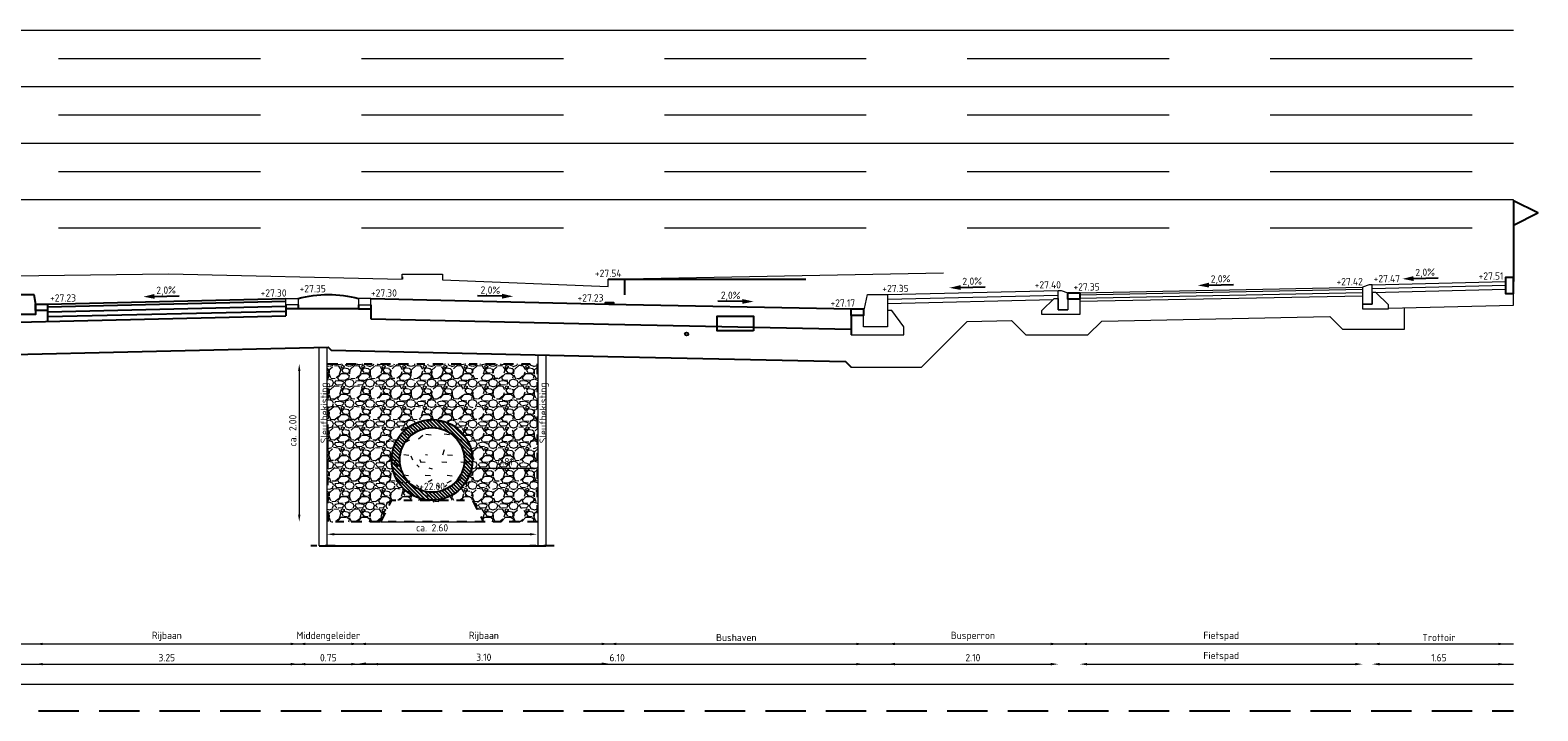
# Model space of a CAD drawing. Header units: metres. Extents: x 196651 to 397723, y 354703 to 710691.
# Tile 244 of 256: x 198856 to 198874, y 355352 to 355360. Entities that reach past the tile are written whole.
import ezdxf
from ezdxf.enums import TextEntityAlignment as Align

# ---------------------------------------------------------------- set-up
doc = ezdxf.new("R2010")
doc.units = ezdxf.units.M
doc.header["$MEASUREMENT"] = 0
for name, pattern in [('BORDER4', [0.4375, 0.125, -0.0625, 0.125, -0.0625, 0, -0.0625]), ('DASHDOT2', [0.5, 0.25, -0.125, 0, -0.125]), ('DASHED', [0.75, 0.5, -0.25]), ('DASHED2', [0.375, 0.25, -0.125])]:
    doc.linetypes.add(name, pattern=pattern)
for name, color, linetype in [('DET___HATCH_RIOOLBUIS', 7, 'Continuous'), ('X-XX-NIEUW-DETAIL-G', 1, 'Continuous'), ('X-XX-NIEUW-DETAIL-M', 7, 'Continuous'), ('X-XX-NIEUW-DETAIL-S', 1, 'Continuous'), ('X-XX-NIEUW-DETAIL-T', 3, 'Continuous')]:
    doc.layers.add(name, color=color, linetype=linetype)
for name, color, linetype, lineweight in [('X-XX-AL-AANPIJLING-M', 7, 'Continuous', 18), ('X-XX-BESTAAND-DETAIL-G', 252, 'Continuous', 5), ('X-XX-NIEUW-DETAIL-A', 251, 'Continuous', 0), ('X-XX-XX-DETAIL1-G', 1, 'Continuous', 18)]:
    doc.layers.add(name, color=color, linetype=linetype, lineweight=lineweight)
doc.layers.add('X-XX-AL-DETAIL-AFSTANDSLIJNEN-G', color=2, linetype='Continuous', lineweight=5, plot=False)
doc.layers.add('X-XX-AL-HULPLIJNEN', color=4, linetype='Continuous', lineweight=25, plot=False)
doc.styles.add('NLCS-ISO', font='NLCS-ISO.ttf')
doc.styles.add('NLCS-ISO-T18', font='NLCS-ISO.ttf')
doc.dimstyles.new('Jens 1_50 - standaard', dxfattribs={"dimscale": 0.05, "dimtxt": 1.8, "dimasz": 1.8, "dimexe": 2, "dimexo": 2, "dimgap": 0.7, "dimtad": 1, "dimzin": 0, "dimdsep": 46, "dimtxsty": 'NLCS-ISO', "dimcen": 2.5, "dimdle": 2, "dimse1": 1, "dimse2": 1, "dimclrd": 256, "dimclre": 256, "dimclrt": 256, "dimadec": 1, "dimazin": 0, "dimtfac": 1, "dimtdec": 3, "dimtofl": 0, "dimtmove": 1, "dimatfit": 0, "dimfxl": 2, "dimfxlon": 1, "dimtfillclr": 254, "dimtolj": 1, "dimtzin": 0, "dimlwd": 18, "dimlwe": 18, "dimarcsym": 0})

# ---------------------------------------------------------------- blocks, each defined once
blk = doc.blocks.new('*U178')
at = {"color": 6, "flags": 128}
blk.add_lwpolyline([(0, 0.7000000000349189), (0.2999999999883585, 0.850000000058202), (0, 1.000000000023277), (0, 2.327738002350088e-11)], dxfattribs=at)
blk = doc.blocks.new('*U176')
at = {"layer": 'DET___HATCH_RIOOLBUIS'}
h = blk.add_hatch(dxfattribs=at)
h.set_pattern_fill('ANSI31', color=256, scale=0.01, angle=90, style=0)
h.set_pattern_definition([(135, (-0.5, -0.09999999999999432), (-0.02245064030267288, -0.02245064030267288), [])])
edge = h.paths.add_edge_path()
edge.add_arc((0, 0.4000000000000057), 0.5, 0, 360)
edge = h.paths.add_edge_path(flags=16)
edge.add_arc((0, 0.4000000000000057), 0.4, 0, 360)
for radius in [0.5, 0.4]:
    blk.add_circle((0, 0.4000000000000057), radius)
blk = doc.blocks.new('*U180')
blk.add_hatch(color=5).paths.add_polyline_path([(0.1512017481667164, 0.03224956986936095), (0.1524015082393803, 0.09223757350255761), (0.2894138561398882, 0.05949132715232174)])
at = {"color": 5, "flags": 128}
blk.add_lwpolyline([(0.1518016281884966, 0.06224357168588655), (-0.1534215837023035, 0.06834803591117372)], dxfattribs=at)
at = {"insert": (0.008332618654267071, 0.1843906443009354), "char_height": 0.09, "width": 1.310814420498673, "attachment_point": 2, "rotation": 358.85423716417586, "style": 'NLCS-ISO-T18'}
blk.add_mtext('2,0%', dxfattribs=at)
blk = doc.blocks.new('*U182')
blk.add_hatch(color=5).paths.add_polyline_path([(-0.1512017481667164, 0.03224956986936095), (-0.1524015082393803, 0.09223757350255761), (-0.2894138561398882, 0.05949132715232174)])
at = {"color": 5, "flags": 128}
blk.add_lwpolyline([(-0.1518016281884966, 0.06224357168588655), (0.1534215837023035, 0.06834803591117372)], dxfattribs=at)
at = {"insert": (-0.008332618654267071, 0.1843906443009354), "char_height": 0.09, "width": 1.310814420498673, "attachment_point": 2, "rotation": 1.1457628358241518, "style": 'NLCS-ISO-T18'}
blk.add_mtext('2,0%', dxfattribs=at)
blk = doc.blocks.new('*D203')
at = {"layer": 'Defpoints', "color": 0, "transparency": 16777216}
for p in [(198855.7278197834, 355357.0091881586), (198858.9778197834, 355357.0791881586), (198858.9778197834, 355352.5483562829)]:
    blk.add_point(p, dxfattribs=at)
at = {"layer": 'X-XX-AL-AANPIJLING-M', "linetype": 'Continuous', "lineweight": 18, "transparency": 16777216}
blk.add_line((198855.8178197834, 355352.5483562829), (198858.8878197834, 355352.5483562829), dxfattribs=at)
at = {"layer": 'X-XX-AL-AANPIJLING-M', "transparency": 16777216}
for points in [[(198855.8178197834, 355352.5633562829), (198855.8178197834, 355352.5333562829), (198855.7278197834, 355352.5483562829)], [(198858.8878197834, 355352.5633562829), (198858.8878197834, 355352.5333562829), (198858.9778197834, 355352.5483562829)]]:
    blk.add_solid(points, dxfattribs=at)
at = {"layer": 'X-XX-AL-AANPIJLING-M', "transparency": 16777216, "insert": (198857.3528197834, 355352.6283562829), "char_height": 0.09000000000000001, "attachment_point": 5, "style": 'NLCS-ISO'}
blk.add_mtext('\\A1;3.25', dxfattribs=at)
blk = doc.blocks.new('*D204')
at = {"layer": 'Defpoints', "color": 0, "transparency": 16777216}
for p in [(198858.9778197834, 355357.0791881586), (198859.7278197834, 355357.0791881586), (198859.7278197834, 355352.5483562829)]:
    blk.add_point(p, dxfattribs=at)
at = {"layer": 'X-XX-AL-AANPIJLING-M', "linetype": 'Continuous', "lineweight": 18, "transparency": 16777216}
blk.add_line((198859.0678197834, 355352.5483562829), (198859.6378197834, 355352.5483562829), dxfattribs=at)
at = {"layer": 'X-XX-AL-AANPIJLING-M', "transparency": 16777216}
for points in [[(198859.0678197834, 355352.5633562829), (198859.0678197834, 355352.5333562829), (198858.9778197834, 355352.5483562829)], [(198859.6378197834, 355352.5633562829), (198859.6378197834, 355352.5333562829), (198859.7278197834, 355352.5483562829)]]:
    blk.add_solid(points, dxfattribs=at)
at = {"layer": 'X-XX-AL-AANPIJLING-M', "transparency": 16777216, "insert": (198859.3528197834, 355352.6283562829), "char_height": 0.09000000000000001, "attachment_point": 5, "style": 'NLCS-ISO'}
blk.add_mtext('\\A1;0.75', dxfattribs=at)
blk = doc.blocks.new('*D1823')
at = {"layer": 'Defpoints', "color": 0, "transparency": 16777216}
for p in [(198859.7278197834, 355357.0791881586), (198862.8278197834, 355352.7983562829), (198862.8278197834, 355352.5537824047)]:
    blk.add_point(p, dxfattribs=at)
at = {"layer": 'X-XX-AL-AANPIJLING-M', "linetype": 'Continuous', "lineweight": 18, "transparency": 16777216}
blk.add_line((198859.8178197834, 355352.5537824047), (198862.7378197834, 355352.5537824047), dxfattribs=at)
at = {"layer": 'X-XX-AL-AANPIJLING-M', "transparency": 16777216}
for points in [[(198859.8178197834, 355352.5687824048), (198859.8178197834, 355352.5387824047), (198859.7278197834, 355352.5537824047)], [(198862.7378197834, 355352.5687824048), (198862.7378197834, 355352.5387824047), (198862.8278197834, 355352.5537824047)]]:
    blk.add_solid(points, dxfattribs=at)
at = {"layer": 'X-XX-AL-AANPIJLING-M', "transparency": 16777216, "insert": (198861.2778197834, 355352.6337824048), "char_height": 0.09000000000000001, "attachment_point": 5, "style": 'NLCS-ISO'}
blk.add_mtext('\\A1;3.10', dxfattribs=at)
blk = doc.blocks.new('*D1826')
at = {"layer": 'Defpoints', "color": 0, "transparency": 16777216}
for p in [(198859.8778197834, 355357.0791881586), (198865.9798433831, 355356.9591881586), (198865.9798433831, 355352.5483562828)]:
    blk.add_point(p, dxfattribs=at)
at = {"layer": 'X-XX-AL-AANPIJLING-M', "linetype": 'Continuous', "lineweight": 18, "transparency": 16777216}
blk.add_line((198859.9678197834, 355352.5483562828), (198865.8898433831, 355352.5483562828), dxfattribs=at)
at = {"layer": 'X-XX-AL-AANPIJLING-M', "transparency": 16777216}
for points in [[(198859.9678197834, 355352.5633562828), (198859.9678197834, 355352.5333562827), (198859.8778197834, 355352.5483562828)], [(198865.8898433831, 355352.5633562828), (198865.8898433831, 355352.5333562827), (198865.9798433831, 355352.5483562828)]]:
    blk.add_solid(points, dxfattribs=at)
at = {"layer": 'X-XX-AL-AANPIJLING-M', "transparency": 16777216, "insert": (198862.9288315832, 355352.6283562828), "char_height": 0.09000000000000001, "attachment_point": 5, "style": 'NLCS-ISO'}
blk.add_mtext('\\A1;6.10', dxfattribs=at)
blk = doc.blocks.new('*D215')
at = {"layer": 'Defpoints', "color": 0, "transparency": 16777216}
for p in [(198866.2778650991, 355357.1291881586), (198868.3878197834, 355357.1791881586), (198868.3878197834, 355352.5483562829)]:
    blk.add_point(p, dxfattribs=at)
at = {"layer": 'X-XX-AL-AANPIJLING-M', "linetype": 'Continuous', "lineweight": 18, "transparency": 16777216}
blk.add_line((198866.3678650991, 355352.5483562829), (198868.2978197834, 355352.5483562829), dxfattribs=at)
at = {"layer": 'X-XX-AL-AANPIJLING-M', "transparency": 16777216}
for points in [[(198866.3678650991, 355352.5633562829), (198866.3678650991, 355352.5333562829), (198866.2778650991, 355352.5483562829)], [(198868.2978197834, 355352.5633562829), (198868.2978197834, 355352.5333562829), (198868.3878197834, 355352.5483562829)]]:
    blk.add_solid(points, dxfattribs=at)
at = {"layer": 'X-XX-AL-AANPIJLING-M', "transparency": 16777216, "insert": (198867.3328424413, 355352.6283562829), "char_height": 0.09000000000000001, "attachment_point": 5, "style": 'NLCS-ISO'}
blk.add_mtext('\\A1;2.10', dxfattribs=at)
blk = doc.blocks.new('*D216')
at = {"layer": 'Defpoints', "color": 0, "transparency": 16777216}
for p in [(198872.1578197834, 355357.2191881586), (198868.6578197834, 355357.1491881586), (198872.1578197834, 355352.5483562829)]:
    blk.add_point(p, dxfattribs=at)
at = {"layer": 'X-XX-AL-AANPIJLING-M', "linetype": 'Continuous', "lineweight": 18, "transparency": 16777216}
blk.add_line((198868.7478197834, 355352.5483562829), (198872.0678197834, 355352.5483562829), dxfattribs=at)
at = {"layer": 'X-XX-AL-AANPIJLING-M', "transparency": 16777216}
for points in [[(198868.7478197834, 355352.5633562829), (198868.7478197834, 355352.5333562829), (198868.6578197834, 355352.5483562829)], [(198872.0678197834, 355352.5633562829), (198872.0678197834, 355352.5333562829), (198872.1578197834, 355352.5483562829)]]:
    blk.add_solid(points, dxfattribs=at)
at = {"layer": 'X-XX-AL-AANPIJLING-M', "transparency": 16777216, "insert": (198870.4078197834, 355352.6418562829), "char_height": 0.09000000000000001, "attachment_point": 5, "style": 'NLCS-ISO'}
blk.add_mtext('\\A1;Fietspad', dxfattribs=at)
blk = doc.blocks.new('*D217')
at = {"layer": 'Defpoints', "color": 0, "transparency": 16777216}
for p in [(198872.2778197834, 355357.2491881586), (198873.9278197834, 355357.2891881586), (198873.9278197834, 355352.5483562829)]:
    blk.add_point(p, dxfattribs=at)
at = {"layer": 'X-XX-AL-AANPIJLING-M', "linetype": 'Continuous', "lineweight": 18, "transparency": 16777216}
blk.add_line((198872.3678197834, 355352.5483562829), (198873.8378197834, 355352.5483562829), dxfattribs=at)
at = {"layer": 'X-XX-AL-AANPIJLING-M', "transparency": 16777216}
for points in [[(198872.3678197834, 355352.5633562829), (198872.3678197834, 355352.5333562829), (198872.2778197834, 355352.5483562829)], [(198873.8378197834, 355352.5633562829), (198873.8378197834, 355352.5333562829), (198873.9278197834, 355352.5483562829)]]:
    blk.add_solid(points, dxfattribs=at)
at = {"layer": 'X-XX-AL-AANPIJLING-M', "transparency": 16777216, "insert": (198873.1028197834, 355352.6283562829), "char_height": 0.09000000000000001, "attachment_point": 5, "style": 'NLCS-ISO'}
blk.add_mtext('\\A1;1.65', dxfattribs=at)
blk = doc.blocks.new('*D221')
at = {"layer": 'Defpoints', "color": 0, "transparency": 16777216}
for p in [(198855.7278197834, 355357.2591881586), (198858.9778197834, 355357.3291881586), (198858.9778197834, 355352.7983562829)]:
    blk.add_point(p, dxfattribs=at)
at = {"layer": 'X-XX-AL-AANPIJLING-M', "linetype": 'Continuous', "lineweight": 18, "transparency": 16777216}
blk.add_line((198855.8178197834, 355352.7983562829), (198858.8878197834, 355352.7983562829), dxfattribs=at)
at = {"layer": 'X-XX-AL-AANPIJLING-M', "transparency": 16777216}
for points in [[(198855.8178197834, 355352.8133562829), (198855.8178197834, 355352.7833562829), (198855.7278197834, 355352.7983562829)], [(198858.8878197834, 355352.8133562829), (198858.8878197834, 355352.7833562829), (198858.9778197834, 355352.7983562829)]]:
    blk.add_solid(points, dxfattribs=at)
at = {"layer": 'X-XX-AL-AANPIJLING-M', "transparency": 16777216, "insert": (198857.3528197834, 355352.9668562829), "char_height": 0.09000000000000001, "attachment_point": 5, "style": 'NLCS-ISO'}
blk.add_mtext('\\A1;\\PRijbaan', dxfattribs=at)
blk = doc.blocks.new('*D222')
at = {"layer": 'Defpoints', "color": 0, "transparency": 16777216}
for p in [(198858.9778197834, 355357.3291881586), (198859.7278197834, 355357.3291881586), (198859.7278197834, 355352.7983562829)]:
    blk.add_point(p, dxfattribs=at)
at = {"layer": 'X-XX-AL-AANPIJLING-M', "linetype": 'Continuous', "lineweight": 18, "transparency": 16777216}
blk.add_line((198859.0678197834, 355352.7983562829), (198859.6378197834, 355352.7983562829), dxfattribs=at)
at = {"layer": 'X-XX-AL-AANPIJLING-M', "transparency": 16777216}
for points in [[(198859.0678197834, 355352.8133562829), (198859.0678197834, 355352.7833562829), (198858.9778197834, 355352.7983562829)], [(198859.6378197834, 355352.8133562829), (198859.6378197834, 355352.7833562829), (198859.7278197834, 355352.7983562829)]]:
    blk.add_solid(points, dxfattribs=at)
at = {"layer": 'X-XX-AL-AANPIJLING-M', "transparency": 16777216, "insert": (198859.3528197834, 355352.8918562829), "char_height": 0.09000000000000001, "attachment_point": 5, "style": 'NLCS-ISO'}
blk.add_mtext('\\A1;Middengeleider', dxfattribs=at)
blk = doc.blocks.new('*D205')
at = {"layer": 'Defpoints', "color": 0, "transparency": 16777216}
for p in [(198859.7278197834, 355357.3291881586), (198862.8279662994, 355357.2591852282), (198862.8279662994, 355352.7983562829)]:
    blk.add_point(p, dxfattribs=at)
at = {"layer": 'X-XX-AL-AANPIJLING-M', "linetype": 'Continuous', "lineweight": 18, "transparency": 16777216}
blk.add_line((198859.8178197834, 355352.7983562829), (198862.7379662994, 355352.7983562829), dxfattribs=at)
at = {"layer": 'X-XX-AL-AANPIJLING-M', "transparency": 16777216}
for points in [[(198859.8178197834, 355352.8133562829), (198859.8178197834, 355352.7833562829), (198859.7278197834, 355352.7983562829)], [(198862.7379662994, 355352.8133562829), (198862.7379662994, 355352.7833562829), (198862.8279662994, 355352.7983562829)]]:
    blk.add_solid(points, dxfattribs=at)
at = {"layer": 'X-XX-AL-AANPIJLING-M', "transparency": 16777216, "insert": (198861.2778930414, 355352.8918562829), "char_height": 0.09000000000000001, "attachment_point": 5, "style": 'NLCS-ISO'}
blk.add_mtext('\\A1;Rijbaan', dxfattribs=at)
blk = doc.blocks.new('*D206')
at = {"layer": 'Defpoints', "color": 0, "transparency": 16777216}
for p in [(198862.8278197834, 355357.2591881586), (198865.9798433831, 355357.2091881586), (198865.9798433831, 355352.7983562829)]:
    blk.add_point(p, dxfattribs=at)
at = {"layer": 'X-XX-AL-AANPIJLING-M', "linetype": 'Continuous', "lineweight": 18, "transparency": 16777216}
blk.add_line((198862.9178197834, 355352.7983562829), (198865.8898433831, 355352.7983562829), dxfattribs=at)
at = {"layer": 'X-XX-AL-AANPIJLING-M', "transparency": 16777216}
for points in [[(198862.9178197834, 355352.8133562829), (198862.9178197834, 355352.7833562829), (198862.8278197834, 355352.7983562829)], [(198865.8898433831, 355352.8133562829), (198865.8898433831, 355352.7833562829), (198865.9798433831, 355352.7983562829)]]:
    blk.add_solid(points, dxfattribs=at)
at = {"layer": 'X-XX-AL-AANPIJLING-M', "transparency": 16777216, "insert": (198864.4038315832, 355352.8783562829), "char_height": 0.09000000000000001, "attachment_point": 5, "style": 'NLCS-ISO'}
blk.add_mtext('\\A1;Bushaven', dxfattribs=at)
blk = doc.blocks.new('*D207')
at = {"layer": 'Defpoints', "color": 0, "transparency": 16777216}
for p in [(198866.2778650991, 355357.3791881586), (198868.3878197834, 355357.4291881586), (198868.3878197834, 355352.7983562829)]:
    blk.add_point(p, dxfattribs=at)
at = {"layer": 'X-XX-AL-AANPIJLING-M', "linetype": 'Continuous', "lineweight": 18, "transparency": 16777216}
blk.add_line((198866.3678650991, 355352.7983562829), (198868.2978197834, 355352.7983562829), dxfattribs=at)
at = {"layer": 'X-XX-AL-AANPIJLING-M', "transparency": 16777216}
for points in [[(198866.3678650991, 355352.8133562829), (198866.3678650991, 355352.7833562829), (198866.2778650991, 355352.7983562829)], [(198868.2978197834, 355352.8133562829), (198868.2978197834, 355352.7833562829), (198868.3878197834, 355352.7983562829)]]:
    blk.add_solid(points, dxfattribs=at)
at = {"layer": 'X-XX-AL-AANPIJLING-M', "transparency": 16777216, "insert": (198867.3328424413, 355352.8918562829), "char_height": 0.09000000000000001, "attachment_point": 5, "style": 'NLCS-ISO'}
blk.add_mtext('\\A1;Busperron', dxfattribs=at)
blk = doc.blocks.new('*D208')
at = {"layer": 'Defpoints', "color": 0, "transparency": 16777216}
for p in [(198872.1578197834, 355357.4691881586), (198868.6578197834, 355357.1491881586), (198872.1578197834, 355352.7983562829)]:
    blk.add_point(p, dxfattribs=at)
at = {"layer": 'X-XX-AL-AANPIJLING-M', "linetype": 'Continuous', "lineweight": 18, "transparency": 16777216}
blk.add_line((198868.7478197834, 355352.7983562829), (198872.0678197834, 355352.7983562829), dxfattribs=at)
at = {"layer": 'X-XX-AL-AANPIJLING-M', "transparency": 16777216}
for points in [[(198868.7478197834, 355352.8133562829), (198868.7478197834, 355352.7833562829), (198868.6578197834, 355352.7983562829)], [(198872.0678197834, 355352.8133562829), (198872.0678197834, 355352.7833562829), (198872.1578197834, 355352.7983562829)]]:
    blk.add_solid(points, dxfattribs=at)
at = {"layer": 'X-XX-AL-AANPIJLING-M', "transparency": 16777216, "insert": (198870.4078197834, 355352.8918562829), "char_height": 0.09000000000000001, "attachment_point": 5, "style": 'NLCS-ISO'}
blk.add_mtext('\\A1;Fietspad', dxfattribs=at)
blk = doc.blocks.new('*D209')
at = {"layer": 'Defpoints', "color": 0, "transparency": 16777216}
for p in [(198872.2778197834, 355357.4991881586), (198873.9278197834, 355357.5391881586), (198873.9278197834, 355352.7983562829)]:
    blk.add_point(p, dxfattribs=at)
at = {"layer": 'X-XX-AL-AANPIJLING-M', "linetype": 'Continuous', "lineweight": 18, "transparency": 16777216}
blk.add_line((198872.3678197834, 355352.7983562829), (198873.8378197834, 355352.7983562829), dxfattribs=at)
at = {"layer": 'X-XX-AL-AANPIJLING-M', "transparency": 16777216}
for points in [[(198872.3678197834, 355352.8133562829), (198872.3678197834, 355352.7833562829), (198872.2778197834, 355352.7983562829)], [(198873.8378197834, 355352.8133562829), (198873.8378197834, 355352.7833562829), (198873.9278197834, 355352.7983562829)]]:
    blk.add_solid(points, dxfattribs=at)
at = {"layer": 'X-XX-AL-AANPIJLING-M', "transparency": 16777216, "insert": (198873.1028197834, 355352.8783562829), "char_height": 0.09000000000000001, "attachment_point": 5, "style": 'NLCS-ISO'}
blk.add_mtext('\\A1;Trottoir', dxfattribs=at)
blk = doc.blocks.new('*D1691')
at = {"layer": 'Defpoints', "color": 0, "transparency": 16777216}
for p in [(198859.3378197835, 355356.2689858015), (198858.9928175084, 355354.312521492), (198859.3478197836, 355354.312521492)]:
    blk.add_point(p, dxfattribs=at)
at = {"layer": 'X-XX-AL-AANPIJLING-M', "linetype": 'Continuous', "lineweight": 18, "transparency": 16777216}
blk.add_line((198858.9928175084, 355356.1789858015), (198858.9928175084, 355354.402521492), dxfattribs=at)
at = {"layer": 'X-XX-AL-AANPIJLING-M', "transparency": 16777216}
for points in [[(198858.9778175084, 355356.1789858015), (198859.0078175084, 355356.1789858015), (198858.9928175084, 355356.2689858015)], [(198858.9778175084, 355354.402521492), (198859.0078175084, 355354.402521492), (198858.9928175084, 355354.312521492)]]:
    blk.add_solid(points, dxfattribs=at)
at = {"layer": 'X-XX-AL-AANPIJLING-M', "transparency": 16777216, "insert": (198858.9127834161, 355355.442216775), "char_height": 0.09000000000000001, "attachment_point": 5, "rotation": 90, "style": 'NLCS-ISO'}
blk.add_mtext('\\A1;ca. 2.00', dxfattribs=at)
blk = doc.blocks.new('*D1692')
at = {"layer": 'Defpoints', "color": 0, "transparency": 16777216}
for p in [(198859.3378197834, 355354.3125214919), (198861.9378197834, 355354.3125214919), (198861.9378197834, 355354.1574273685)]:
    blk.add_point(p, dxfattribs=at)
at = {"layer": 'X-XX-AL-AANPIJLING-M', "linetype": 'Continuous', "lineweight": 18, "transparency": 16777216}
blk.add_line((198859.4278197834, 355354.1574273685), (198861.8478197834, 355354.1574273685), dxfattribs=at)
at = {"layer": 'X-XX-AL-AANPIJLING-M', "transparency": 16777216}
for points in [[(198859.4278197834, 355354.1724273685), (198859.4278197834, 355354.1424273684), (198859.3378197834, 355354.1574273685)], [(198861.8478197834, 355354.1724273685), (198861.8478197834, 355354.1424273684), (198861.9378197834, 355354.1574273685)]]:
    blk.add_solid(points, dxfattribs=at)
at = {"layer": 'X-XX-AL-AANPIJLING-M', "transparency": 16777216, "insert": (198860.6378197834, 355354.2374614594), "char_height": 0.09000000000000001, "attachment_point": 5, "style": 'NLCS-ISO'}
blk.add_mtext('\\A1;ca. 2.60', dxfattribs=at)
blk = doc.blocks.new('*D1690')
at = {"layer": 'Defpoints', "color": 0, "transparency": 16777216}
for p in [(198861.1378197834, 355355.0791881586), (198861.9478197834, 355355.0791881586), (198861.9478197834, 355354.9757428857)]:
    blk.add_point(p, dxfattribs=at)
at = {"layer": 'X-XX-AL-AANPIJLING-M', "linetype": 'Continuous', "lineweight": 18, "transparency": 16777216}
blk.add_line((198861.2278197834, 355354.9757428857), (198861.8578197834, 355354.9757428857), dxfattribs=at)
at = {"layer": 'X-XX-AL-AANPIJLING-M', "transparency": 16777216}
for points in [[(198861.2278197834, 355354.9907428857), (198861.2278197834, 355354.9607428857), (198861.1378197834, 355354.9757428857)], [(198861.8578197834, 355354.9907428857), (198861.8578197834, 355354.9607428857), (198861.9478197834, 355354.9757428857)]]:
    blk.add_solid(points, dxfattribs=at)
at = {"layer": 'X-XX-AL-AANPIJLING-M', "transparency": 16777216, "insert": (198861.5428197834, 355355.0557428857), "char_height": 0.09000000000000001, "attachment_point": 5, "style": 'NLCS-ISO'}
blk.add_mtext('\\A1;0.81', dxfattribs=at)
blk = doc.blocks.new('*U112')
blk.add_lwpolyline([(0.1000000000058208, 2.328304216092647e-11), (0, 2.328304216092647e-11), (0, -0.1999999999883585), (0.1000000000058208, -0.1999999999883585), (0.1000000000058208, 2.328304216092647e-11)], close=True)
blk = doc.blocks.new('*U1825')
at = {"flags": 128}
blk.add_lwpolyline([(0, 0), (0, 0.02000000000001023), (0.1000000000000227, 0.02000000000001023), (0.1000000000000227, 0)], dxfattribs=at)

msp = doc.modelspace()

# ---------------------------------------------------------------- hatches: boundary and pattern name
at = {"layer": 'X-XX-NIEUW-DETAIL-A'}
h = msp.add_hatch(dxfattribs=at)
h.set_pattern_fill('GRAVEL', color=256, scale=0.01)
h.set_pattern_definition([(228.0127875, (-553.8259099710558, -378.5880465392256), (-2.032000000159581, -2.285999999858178), [0.034172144, -3.3830483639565]), (184.969741, (-553.8487699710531, -378.6134465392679), (3.04799999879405, 0.2540000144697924), [0.05864047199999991, -5.805404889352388]), (132.5104471, (-553.9071899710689, -378.6185265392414), (2.540000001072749, -2.793999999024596), [0.04134815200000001, -4.093472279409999]), (267.273689, (-554.0062499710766, -378.6820265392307), (0.2540000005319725, 5.079999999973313), [0.05340045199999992, -5.286643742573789]), (292.83365418, (-554.0087899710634, -378.7353665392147), (-1.270000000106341, 3.047999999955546), [0.05236336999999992, -5.183980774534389]), (357.2736889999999, (-553.9884699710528, -378.7836265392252), (-5.079999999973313, 0.2540000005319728), [0.05340045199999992, -5.286643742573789]), (37.69424047, (-553.9351299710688, -378.7861665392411), (-3.30199999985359, -2.540000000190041), [0.07061936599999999, -6.991311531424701]), (72.25532837, (-553.8792499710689, -378.7429865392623), (1.778000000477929, 5.587999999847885), [0.066671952, -6.6005256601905]), (121.42956562, (-553.8589299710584, -378.6794865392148), (-2.032000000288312, 3.301999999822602), [0.0535813, -5.304554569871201]), (175.2363583, (-553.8868699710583, -378.6337665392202), (2.793999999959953, -0.2540000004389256), [0.06117132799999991, -2.997393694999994]), (222.3974378, (-553.9478299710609, -378.6286865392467), (-3.047999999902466, -2.794000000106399), [0.07910779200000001, -7.8316772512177]), (138.81407483, (-553.7547899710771, -378.6845665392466), (-1.777999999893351, 1.524000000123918), [0.027000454, -2.6730565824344]), (171.4692344, (-553.7751099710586, -378.6667865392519), (3.302000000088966, -0.5079999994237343), [0.051368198, -5.085463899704]), (225, (-553.8259099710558, -378.6591665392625), (-3.552713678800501e-17, -0.2540000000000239), [0.035920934, -0.3232893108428]), (203.19859051, (-553.8436899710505, -378.6286865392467), (1.270000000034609, 0.5079999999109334), [0.01934413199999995, -1.915062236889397]), (291.80140949, (-553.8614699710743, -378.6363065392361), (-0.2540000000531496, 0.7619999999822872), [0.027356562, -1.340475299]), (30.96375653, (-553.851309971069, -378.6617065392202), (0.7620000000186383, 0.5079999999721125), [0.04443196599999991, -1.436629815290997]), (161.56505118, (-553.8132099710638, -378.638846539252), (0.5080000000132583, -0.2539999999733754), [0.032128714, -0.7710898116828]), (16.389540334, (-554.0087899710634, -378.6363065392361), (2.540000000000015, 0.7620000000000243), [0.04500880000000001, -4.455882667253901]), (70.34617594, (-553.9656099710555, -378.623606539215), (-1.016000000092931, -2.793999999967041), [0.037759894, -3.73822156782]), (293.19859051, (-553.8132099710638, -378.5880465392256), (-0.5079999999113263, 1.270000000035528), [0.03868800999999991, -1.895718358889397]), (343.6104596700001, (-553.7979699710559, -378.623606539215), (-2.540000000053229, 0.761999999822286), [0.04500879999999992, -4.455882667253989]), (339.44395478, (-554.0087899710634, -378.7937865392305), (-1.269999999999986, 0.508000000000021), [0.0434035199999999, -2.126773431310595]), (294.7751406, (-553.9681499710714, -378.8090265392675), (-1.270000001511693, 2.793999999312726), [0.036367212, -3.600359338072]), (66.80140949, (-553.810669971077, -378.842046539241), (0.5079999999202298, 1.27000000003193), [0.03868801, -1.8957183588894]), (17.35402464, (-553.7954299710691, -378.8064865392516), (-3.301999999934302, -1.016000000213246), [0.04257827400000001, -4.21523759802]), (69.44395478, (-553.9351299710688, -378.842046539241), (-0.508000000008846, -1.269999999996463), [0.02170176, -2.148475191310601]), (101.309932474, (-553.8259099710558, -378.842046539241), (-0.25400000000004, 1.016000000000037), [0.01295146, -1.2821994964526]), (165.963756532, (-553.8284499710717, -378.8293465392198), (0.7619999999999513, -0.2539999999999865), [0.05236337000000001, -0.9949054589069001]), (186.00900596, (-553.8792499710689, -378.8166465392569), (2.539999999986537, 0.2540000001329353), [0.04852669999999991, -4.804136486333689]), (303.69006753, (-553.851309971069, -378.6845665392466), (-0.2540000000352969, 0.5079999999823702), [0.036632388, -0.879177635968]), (353.15722659, (-553.8309899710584, -378.7150465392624), (4.318000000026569, -0.5079999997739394), [0.063955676, -6.331600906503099]), (60.9453959, (-553.7674899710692, -378.7226665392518), (-1.016000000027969, -1.777999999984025), [0.026150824, -2.588939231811]), (90, (-553.7547899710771, -378.6998065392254), (-0.254, 0.254), [0.01524, -0.23876]), (120.25643716, (-553.8843299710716, -378.8090265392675), (1.015999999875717, -1.77800000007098), [0.035286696, -3.49339407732]), (48.01278749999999, (-553.9021099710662, -378.7785465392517), (2.032000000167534, 2.285999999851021), [0.068344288, -3.3488762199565]), (0, (-553.8563899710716, -378.7277465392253), (0.254, 0.254), [0.06604, -0.18796]), (325.3048465, (-553.7903499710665, -378.7277465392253), (2.540000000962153, -1.777999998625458), [0.040160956, -3.975931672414]), (254.0546040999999, (-553.7573299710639, -378.7506065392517), (-0.2539999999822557, -1.016000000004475), [0.03698290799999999, -1.8121650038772]), (207.64597536, (-553.7674899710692, -378.7861665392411), (-4.826000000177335, -2.539999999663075), [0.06021450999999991, -5.961246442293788]), (175.42607874, (-553.8208299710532, -378.814106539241), (-3.301999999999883, 0.2539999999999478), [0.063702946, -6.306584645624])])
edge = h.paths.add_edge_path(flags=16)
edge.add_arc((198860.6378197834, 355355.0791881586), 0.5, 0, 360)
h.paths.add_polyline_path([(198861.9478197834, 355356.2678600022), (198859.3378197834, 355356.2678600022), (198859.3378197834, 355354.3125214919), (198860.0044864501, 355354.3125214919), (198860.1378197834, 355354.5791881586), (198861.1378197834, 355354.5791881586), (198861.2711531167, 355354.312521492), (198861.9478197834, 355354.3125214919)])

# ---------------------------------------------------------------- linework, layer by layer
at = {"layer": 'X-XX-AL-DETAIL-AFSTANDSLIJNEN-G', "flags": 128}
for points in [[(198844.7637457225, 355360.4046605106), (198874.0278197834, 355360.4046605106)], [(198844.7637457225, 355359.7046605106), (198874.0278197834, 355359.7046605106)], [(198844.7637457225, 355359.0046605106), (198874.0278197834, 355359.0046605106)], [(198844.7637457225, 355358.3046605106), (198874.0278197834, 355358.3046605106)], [(198842.76119026, 355352.7983562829), (198874.0278197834, 355352.7983562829)], [(198842.76119026, 355352.2983562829), (198874.0278197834, 355352.2983562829)]]:
    msp.add_lwpolyline(points, dxfattribs=at)
at = {"layer": 'X-XX-AL-DETAIL-AFSTANDSLIJNEN-G', "linetype": 'DASHED', "ltscale": 5, "flags": 128}
for points in [[(198844.7637457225, 355360.0546605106), (198874.0278197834, 355360.0546605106)], [(198844.7637457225, 355359.3546605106), (198874.0278197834, 355359.3546605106)], [(198844.7637457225, 355358.6546605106), (198874.0278197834, 355358.6546605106)], [(198844.7637457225, 355357.9546605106), (198874.0278197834, 355357.9546605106)], [(198842.76119026, 355352.5483562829), (198874.0278197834, 355352.5483562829)]]:
    msp.add_lwpolyline(points, dxfattribs=at)
at = {"layer": 'X-XX-AL-HULPLIJNEN', "flags": 128}
for points in [[(198860.2678197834, 355357.3491881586), (198860.2678197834, 355357.3191881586)], [(198862.8178197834, 355357.3191881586), (198865.2635174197, 355357.3191881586)], [(198863.0178197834, 355357.3191881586), (198863.0178197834, 355357.1231717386)], [(198859.2378197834, 355354.0125214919), (198862.0478197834, 355354.0125214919)]]:
    msp.add_lwpolyline(points, dxfattribs=at)
at = {"layer": 'X-XX-BESTAAND-DETAIL-G', "flags": 128}
msp.add_lwpolyline([(198843.7878197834, 355357.3591881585), (198848.3078197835, 355357.2891881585), (198848.4578197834, 355357.2891881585), (198848.4578197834, 355357.1991881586), (198850.5478197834, 355357.2691881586), (198850.5478197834, 355357.3391881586), (198851.0478197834, 355357.3391881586), (198851.0478197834, 355357.2691881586), (198854.2578197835, 355357.3291881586), (198854.3378197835, 355357.4391881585), (198854.3678197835, 355357.4391881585), (198854.3978197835, 355357.4391881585), (198854.4778197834, 355357.3491881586), (198857.3728197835, 355357.3841881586), (198860.2678197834, 355357.3191881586), (198860.2678197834, 355357.3791881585), (198860.7678197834, 355357.3791881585), (198860.7678197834, 355357.3091881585), (198862.8178197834, 355357.2291881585), (198862.8178197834, 355357.3191881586), (198866.9678197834, 355357.3991881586)], dxfattribs=at)
at = {"layer": 'X-XX-NIEUW-DETAIL-G', "color": 6, "linetype": 'DASHDOT2', "ltscale": 0.5, "flags": 128}
for points in [[(198859.4373102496, 355354.0125214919), (198859.1373102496, 355354.0125214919)], [(198862.1473102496, 355354.0125214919), (198861.8473102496, 355354.0125214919)]]:
    msp.add_lwpolyline(points, dxfattribs=at)
at = {"layer": 'X-XX-NIEUW-DETAIL-M', "color": 1, "linetype": 'DASHED2', "ltscale": 2, "flags": 128}
msp.add_lwpolyline([(198843.7637457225, 355351.9692343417), (198874.0278197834, 355351.9692343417)], dxfattribs=at)
at = {"layer": 'X-XX-NIEUW-DETAIL-S'}
msp.add_line((198859.7278197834, 355356.9491881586), (198858.8278197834, 355356.9491881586), dxfattribs=at)
at = {"layer": 'X-XX-NIEUW-DETAIL-S', "flags": 128}
for points in [[(198855.5278197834, 355357.1291881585), (198855.7078197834, 355357.1291881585), (198855.7278197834, 355357.0091881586), (198855.7278197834, 355356.8791881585), (198855.5278197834, 355356.8791881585), (198855.5278197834, 355357.1291881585)], [(198855.7278197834, 355357.0091881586), (198855.8778197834, 355357.0091881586), (198855.8778197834, 355356.9291881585), (198855.7278197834, 355356.9291881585)], [(198868.5078197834, 355357.1491881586), (198868.6578197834, 355357.1491881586), (198868.6578197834, 355357.0691881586), (198868.5078197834, 355357.0691881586)], [(198865.8278197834, 355356.9491881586), (198865.9778197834, 355356.9491881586), (198865.9778197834, 355356.8691881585), (198865.8278197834, 355356.8691881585)]]:
    msp.add_lwpolyline(points, close=True, dxfattribs=at)
for points in [[(198855.8778197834, 355357.0091881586), (198858.8278197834, 355357.0791881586)], [(198855.8778197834, 355356.9741783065), (198858.8278197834, 355357.0441783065)], [(198859.8778197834, 355357.0791881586), (198862.8278197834, 355357.0091881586), (198865.8278197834, 355356.9491881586)], [(198855.3278197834, 355356.7810767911), (198858.8278197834, 355356.8641276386)], [(198855.8778197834, 355356.9291881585), (198855.8778197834, 355356.7941405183)], [(198855.8778197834, 355356.8541445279), (198858.8278197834, 355356.9241445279)], [(198855.8800733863, 355356.9142148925), (198858.8278197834, 355356.9841614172)], [(198858.8278197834, 355356.9991881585), (198858.8278197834, 355356.8641405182)], [(198858.9778197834, 355356.9991881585), (198858.9778197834, 355356.9491881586)], [(198859.7278197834, 355356.9991881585), (198859.7278197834, 355356.9491881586), (198859.8778197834, 355356.9491881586)], [(198859.8778197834, 355356.9991881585), (198859.8778197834, 355356.8291177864)], [(198859.8778197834, 355356.8291177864), (198862.8223549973, 355356.7592474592), (198865.8278197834, 355356.6991381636)], [(198865.8278197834, 355356.8691881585), (198865.8278197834, 355356.6291881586)], [(198855.3278197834, 355356.7810767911), (198855.0940487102, 355356.7755296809), (198855.0940487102, 355356.3754170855), (198859.3528197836, 355356.4764726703), (198859.3886805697, 355356.4406118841), (198862.8136113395, 355356.3593423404), (198865.7565238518, 355356.3004840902), (198865.8278197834, 355356.2291881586)]]:
    msp.add_lwpolyline(points, dxfattribs=at)
msp.add_lwpolyline([(198858.9778197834, 355357.0791881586, -0.1333333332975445), (198859.7278197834, 355357.0791881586)], format="xyb", dxfattribs=at)
at = {"layer": 'X-XX-NIEUW-DETAIL-S', "color": 90, "flags": 128}
msp.add_lwpolyline([(198864.6178197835, 355356.6791881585), (198864.1678197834, 355356.6791881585), (198864.1678197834, 355356.8591881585), (198864.6178197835, 355356.8591881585)], close=True, dxfattribs=at)
at = {"layer": 'X-XX-NIEUW-DETAIL-S', "linetype": 'BORDER4', "flags": 128}
for points in [[(198861.9378197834, 355356.2678600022), (198861.9378197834, 355354.3125214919), (198859.3478197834, 355354.3125214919), (198859.3478197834, 355356.2678600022), (198861.9478197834, 355356.2678600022)], [(198860.0044864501, 355354.3125214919), (198860.1378197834, 355354.5791881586), (198861.1378197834, 355354.5791881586), (198861.2711531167, 355354.3125214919)]]:
    msp.add_lwpolyline(points, dxfattribs=at)
at = {"layer": 'X-XX-NIEUW-DETAIL-S', "color": 10}
msp.add_circle((198863.7878197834, 355356.6391881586), 0.02, dxfattribs=at)
at = {"layer": 'X-XX-XX-DETAIL1-G', "flags": 128}
for points in [[(198868.6578197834, 355357.1491881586), (198872.1578197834, 355357.2191881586)], [(198868.6583196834, 355357.1241931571), (198872.1583196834, 355357.1941931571)], [(198872.2778197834, 355357.2491881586), (198873.9278197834, 355357.2891881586)], [(198872.2778197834, 355357.2041749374), (198873.9278197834, 355357.2441749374)], [(198872.2778197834, 355357.1541602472), (198873.9278197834, 355357.1941602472)], [(198866.2778650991, 355357.1291881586), (198868.3878197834, 355357.1791881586)], [(198866.2778650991, 355357.0691713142), (198868.3878197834, 355357.1191713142)], [(198866.2778650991, 355357.0191572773), (198868.3263318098, 355357.067700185)], [(198868.5078197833, 355356.8791881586), (198868.3878197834, 355356.8791881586), (198868.1878197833, 355356.8791881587), (198868.1878197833, 355356.9291881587), (198868.3378197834, 355357.0791881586), (198868.3878197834, 355357.0791881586), (198868.3878197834, 355356.9391881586), (198868.5078197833, 355356.9391881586)], [(198868.6578197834, 355357.0441671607), (198868.6578197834, 355356.8791881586), (198868.5078197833, 355356.8791881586)], [(198868.6578197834, 355357.0841751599), (198872.1578197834, 355357.1541751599)], [(198868.6578197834, 355357.0441671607), (198872.1578197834, 355357.1141671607)], [(198868.6578197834, 355357.0691881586), (198868.6578197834, 355357.0441671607)], [(198872.4778197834, 355356.9589499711), (198874.0278197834, 355356.9965257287), (198874.0278197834, 355357.1391881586)], [(198865.8278197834, 355356.6291881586), (198866.4778650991, 355356.6291881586), (198866.4778650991, 355356.7291881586), (198866.3278650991, 355356.9291881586), (198866.2778650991, 355356.9291881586)], [(198867.9878197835, 355356.6291881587), (198868.3878197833, 355356.6291881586), (198868.7578197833, 355356.6291881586), (198868.9281555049, 355356.7995238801), (198871.7510266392, 355356.8559813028), (198871.9078197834, 355356.6991881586), (198872.6778197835, 355356.6991881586), (198872.6778197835, 355356.963798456)], [(198865.8278197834, 355356.2291881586), (198866.6978197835, 355356.2291881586), (198867.2610166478, 355356.7923850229), (198867.8115762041, 355356.8054317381), (198867.9878197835, 355356.6291881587)], [(198859.2378197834, 355354.0125214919), (198859.2378197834, 355356.4737438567)], [(198859.3378197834, 355354.0125214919), (198859.3378197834, 355356.476116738)], [(198861.9478197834, 355356.3666561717), (198861.9478197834, 355354.0125214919)], [(198862.0478197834, 355356.3646561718), (198862.0478197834, 355354.0125214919)], [(198860.0044864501, 355354.3125214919), (198861.2711531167, 355354.3125214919)]]:
    msp.add_lwpolyline(points, dxfattribs=at)
for points in [[(198872.1578197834, 355357.2191881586), (198872.1578197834, 355357.0091881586), (198872.2778197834, 355357.0091881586), (198872.2778197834, 355357.2491881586), (198872.2378197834, 355357.2491881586)], [(198858.8278197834, 355357.0791881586), (198858.9778197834, 355357.0791881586), (198858.9778197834, 355356.9991881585), (198858.8278197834, 355356.9991881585)], [(198859.8778197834, 355357.0791881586), (198859.7278197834, 355357.0791881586), (198859.7278197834, 355356.9991881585), (198859.8778197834, 355356.9991881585)], [(198868.5078197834, 355357.1491881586), (198868.5078197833, 355356.9391881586), (198868.3878197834, 355356.9391881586), (198868.3878197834, 355357.1791881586), (198868.4278197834, 355357.1791881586)], [(198872.2778197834, 355356.9491881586), (198872.4778197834, 355356.9491881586), (198872.4778197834, 355356.9991881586), (198872.3217819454, 355357.1552259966), (198872.2778197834, 355357.1541602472), (198872.2778197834, 355357.0091881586), (198872.1578197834, 355357.0091881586), (198872.1578197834, 355356.9491881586)]]:
    msp.add_lwpolyline(points, close=True, dxfattribs=at)
msp.add_lwpolyline([(198866.0278650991, 355357.1291881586), (198866.2778650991, 355357.1291881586), (198866.2778650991, 355356.7291881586), (198865.9778650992, 355356.7291881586), (198865.9778650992, 355356.9491881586), (198865.9798433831, 355356.9491881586, 0.3515239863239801), (198865.9896052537, 355356.957018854)], format="xyb", close=True, dxfattribs=at)

# ---------------------------------------------------------------- block references
at = {"layer": 'X-XX-NIEUW-DETAIL-S'}
for name, p in [('*U178', (198874.0278197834, 355357.2891881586)), ('*U112', (198873.9278197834, 355357.3391881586)), ('*U176', (198860.6378197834, 355354.6791881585))]:
    msp.add_blockref(name, p, dxfattribs=at)
at = {"layer": 'X-XX-NIEUW-DETAIL-S', "rotation": 358.6406942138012}
msp.add_blockref('*U1825', (198862.7851270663, 355357.0102012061), dxfattribs=at)
at = {"layer": 'X-XX-NIEUW-DETAIL-T', "rotation": 0.477254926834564}
for name, p in [('*U182', (198872.9410204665, 355357.2652657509)), ('*U182', (198857.3528197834, 355357.0441881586)), ('*U180', (198861.3528197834, 355357.0441881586)), ('*U182', (198867.3328424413, 355357.1541881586)), ('*U182', (198870.4078197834, 355357.1841881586)), ('*U180', (198864.3278197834, 355356.9791881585))]:
    msp.add_blockref(name, p, dxfattribs=at)

# ---------------------------------------------------------------- texts
at = {"layer": 'X-XX-BESTAAND-DETAIL-G', "style": 'NLCS-ISO-T18'}
msp.add_text('+27.54', height=0.09, dxfattribs=at).set_placement((198862.8178197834, 355357.3191881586), align=Align.BOTTOM_CENTER)
at = {"layer": 'X-XX-NIEUW-DETAIL-T', "style": 'NLCS-ISO-T18'}
for s, p in [('+27.51', (198873.7481832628, 355357.2856723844)), ('+27.30', (198858.6748233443, 355357.0755577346)), ('+27.35', (198859.1596191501, 355357.1291881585)), ('+27.30', (198860.0407733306, 355357.0753214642)), ('+27.35', (198866.3742599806, 355357.1314724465)), ('+27.40', (198868.2606351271, 355357.1761742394)), ('+27.35', (198868.7410839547, 355357.150853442)), ('+27.42', (198871.9978448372, 355357.2159886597)), ('+27.47', (198872.4578915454, 355357.2535535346)), ('+27.23', (198856.0679118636, 355357.0136988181)), ('+27.23', (198862.5992709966, 355357.0146113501)), ('+27.17', (198865.7226921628, 355356.9512907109)), ('+22.00', (198860.6378197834, 355354.6791881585))]:
    msp.add_text(s, height=0.09, dxfattribs=at).set_placement(p, align=Align.BOTTOM_CENTER)
for p in [(198859.3738197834, 355355.6614397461), (198862.0838197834, 355355.6614397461)]:
    msp.add_text('Sleufbekisting', height=0.09, rotation=90, dxfattribs=at).set_placement(p, align=Align.BOTTOM_CENTER)

# ---------------------------------------------------------------- dimensions: what is measured, and where the dimension line sits
at = {"layer": 'X-XX-AL-AANPIJLING-M'}
for base, p1, p2, text, picture, middle in [((198868.3878197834, 355352.7983562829), (198866.2778650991, 355357.3791881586), (198868.3878197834, 355357.4291881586), 'Busperron', '*D207', (198867.3328424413, 355352.8918562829)), ((198872.1578197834, 355352.7983562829), (198868.6578197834, 355357.1491881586), (198872.1578197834, 355357.4691881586), 'Fietspad', '*D208', (198870.4078197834, 355352.8918562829)), ((198873.9278197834, 355352.7983562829), (198872.2778197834, 355357.4991881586), (198873.9278197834, 355357.5391881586), 'Trottoir', '*D209', (198873.1028197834, 355352.8783562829)), ((198858.9778197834, 355352.7983562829), (198855.7278197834, 355357.2591881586), (198858.9778197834, 355357.3291881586), '\\PRijbaan', '*D221', (198857.3528197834, 355352.9668562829)), ((198862.8279662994, 355352.7983562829), (198859.7278197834, 355357.3291881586), (198862.8279662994, 355357.2591852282), 'Rijbaan', '*D205', (198861.2778930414, 355352.8918562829)), ((198865.9798433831, 355352.7983562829), (198862.8278197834, 355357.2591881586), (198865.9798433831, 355357.2091881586), 'Bushaven', '*D206', (198864.4038315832, 355352.8783562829)), ((198872.1578197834, 355352.5483562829), (198868.6578197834, 355357.1491881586), (198872.1578197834, 355357.2191881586), 'Fietspad', '*D216', (198870.4078197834, 355352.6418562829)), ((198868.3878197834, 355352.5483562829), (198866.2778650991, 355357.1291881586), (198868.3878197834, 355357.1791881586), '2.10', '*D215', (198867.3328424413, 355352.6283562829)), ((198861.9378197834, 355354.1574273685), (198859.3378197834, 355354.3125214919), (198861.9378197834, 355354.3125214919), 'ca. 2.60', '*D1692', (198860.6378197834, 355354.2374614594))]:
    dim = msp.add_linear_dim(base=base, p1=p1, p2=p2, text=text, dimstyle='Jens 1_50 - standaard', dxfattribs=at)
    dim.commit()
    dim.dimension.update_dxf_attribs({"geometry": picture, "text_midpoint": middle})
dim = msp.add_linear_dim(base=(198859.7278197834, 355352.7983562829), p1=(198858.9778197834, 355357.3291881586), p2=(198859.7278197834, 355357.3291881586), text='Middengeleider', dimstyle='Jens 1_50 - standaard', dxfattribs=at)
dim.commit()
dim.dimension.update_dxf_attribs({"geometry": '*D222', "text_midpoint": (198859.3528197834, 355352.7983562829), "dimtype": 128})
for base, p1, p2, picture, middle in [((198873.9278197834, 355352.5483562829), (198872.2778197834, 355357.2491881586), (198873.9278197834, 355357.2891881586), '*D217', (198873.1028197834, 355352.6283562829)), ((198858.9778197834, 355352.5483562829), (198855.7278197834, 355357.0091881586), (198858.9778197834, 355357.0791881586), '*D203', (198857.3528197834, 355352.6283562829)), ((198859.7278197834, 355352.5483562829), (198858.9778197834, 355357.0791881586), (198859.7278197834, 355357.0791881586), '*D204', (198859.3528197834, 355352.6283562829)), ((198862.8278197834, 355352.5537824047), (198859.7278197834, 355357.0791881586), (198862.8278197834, 355352.7983562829), '*D1823', (198861.2778197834, 355352.6337824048)), ((198865.9798433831, 355352.5483562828), (198859.8778197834, 355357.0791881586), (198865.9798433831, 355356.9591881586), '*D1826', (198862.9288315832, 355352.6283562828)), ((198861.9478197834, 355354.9757428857), (198861.1378197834, 355355.0791881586), (198861.9478197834, 355355.0791881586), '*D1690', (198861.5428197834, 355355.0557428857))]:
    dim = msp.add_linear_dim(base=base, p1=p1, p2=p2, dimstyle='Jens 1_50 - standaard', dxfattribs=at)
    dim.commit()
    dim.dimension.update_dxf_attribs({"geometry": picture, "text_midpoint": middle})
dim = msp.add_linear_dim(base=(198858.9928175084, 355354.312521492), p1=(198859.3378197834, 355356.2689858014), p2=(198859.3478197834, 355354.3125214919), angle=90, text='ca. 2.00', dimstyle='Jens 1_50 - standaard', dxfattribs=at)
dim.commit()
dim.dimension.update_dxf_attribs({"geometry": '*D1691', "text_midpoint": (198858.992817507, 355355.442216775), "dimtype": 160})

doc.saveas('drawing.dxf')
